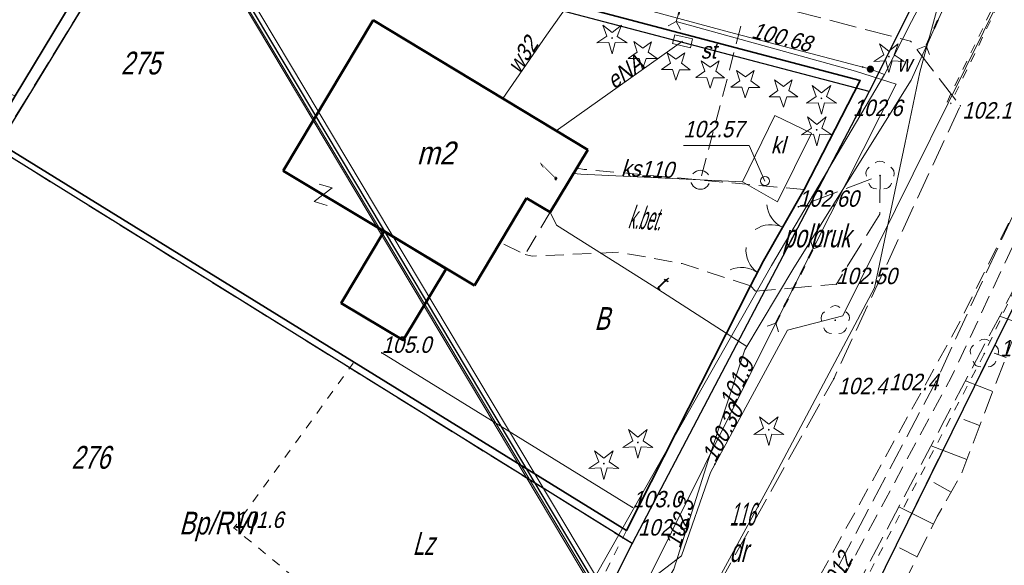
# Model space of a CAD drawing. Extents: x 6530721 to 6531385, y 5978377 to 5979143.
# Tile 20 of 146: x 6530822 to 6530876, y 5978776 to 5978806. Entities that reach past the tile are written whole.
import ezdxf
from ezdxf.enums import TextEntityAlignment as Align

# ---------------------------------------------------------------- set-up
doc = ezdxf.new("R2010")
doc.units = 0
for name, pattern in [('AB_rokocin 2014-08-13 AC2004$0$0.5_0.5', [1, 0.5, -0.5]), ('AB_rokocin 2014-08-13 AC2004$0$1.0_0.5', [1.5, 1, -0.5]), ('AB_rokocin 2014-08-13 AC2004$0$1.5_0.5', [2, 1.5, -0.5]), ('AB_rokocin 2014-08-13 AC2004$0$823-500', [1.75, 1.25, -0.5]), ('AB_rokocin 2014-08-13 AC2004$0$ib05_500', [1, 0.5, -0.5]), ('AB_rokocin 2014-08-13 AC2004$0$l217_500', [2, 1.5, -0.5]), ('AB_rokocin 2014-08-13 AC2004$0$l219_500', [0]), ('AB_rokocin 2014-08-13 AC2004$0$mz1.0_0.5', [1.5, 1, -0.5])]:
    doc.linetypes.add(name, pattern=pattern)
for name, color, linetype, lineweight in [('AB-wymiarowa', 7, 'Continuous', 30), ('AB_rokocin 2014-08-13 AC2004$0$!arkusz4', 7, 'Continuous', 18), ('AB_rokocin 2014-08-13 AC2004$0$203-Punkt załamania granicy działki nie stabilizowany', 7, 'Continuous', 18), ('AB_rokocin 2014-08-13 AC2004$0$209-Opis konturu klasyfikacyjnego', 7, 'Continuous', 18), ('AB_rokocin 2014-08-13 AC2004$0$210-Oznaczenie użytku', 7, 'Continuous', 18), ('AB_rokocin 2014-08-13 AC2004$0$211-Nr działki', 7, 'Continuous', 18), ('AB_rokocin 2014-08-13 AC2004$0$217-Granica konturu klasyfikcyjnego', 7, 'Continuous', 18), ('AB_rokocin 2014-08-13 AC2004$0$218-Granica użytku', 7, 'Continuous', 18), ('AB_rokocin 2014-08-13 AC2004$0$219-Linia granicy', 7, 'Continuous', 18), ('AB_rokocin 2014-08-13 AC2004$0$238-Punkt adresowy budynku', 7, 'Continuous', 18), ('AB_rokocin 2014-08-13 AC2004$0$312-Budynek', 7, 'Continuous', 18), ('AB_rokocin 2014-08-13 AC2004$0$312-Numer ewidencyjny budynku-Atr124', 7, 'Continuous', 18), ('AB_rokocin 2014-08-13 AC2004$0$346-Wiata obrys', 7, 'Continuous', 18), ('AB_rokocin 2014-08-13 AC2004$0$432-Jezdnia', 7, 'Continuous', 18), ('AB_rokocin 2014-08-13 AC2004$0$433-Chodnik', 7, 'Continuous', 18), ('AB_rokocin 2014-08-13 AC2004$0$621-Punkt rzędnej przewodu-SWPOD', 7, 'Continuous', 18), ('AB_rokocin 2014-08-13 AC2004$0$621-Punkt rzędnej przewodu-SWPOD-Atr2', 7, 'Continuous', 18), ('AB_rokocin 2014-08-13 AC2004$0$623-Punkt rzędnej przewodu-SGPOD', 7, 'Continuous', 18), ('AB_rokocin 2014-08-13 AC2004$0$623-Punkt rzędnej przewodu-SGPOD-Atr3', 7, 'Continuous', 18), ('AB_rokocin 2014-08-13 AC2004$0$625-Punkt rzędnej przewodu-SEPOD', 7, 'Continuous', 18), ('AB_rokocin 2014-08-13 AC2004$0$625-Punkt rzędnej przewodu-SEPOD-Atr2', 7, 'Continuous', 18), ('AB_rokocin 2014-08-13 AC2004$0$626-Punkt rzędnej przewodu-STPOD-Atr2', 7, 'Continuous', 18), ('AB_rokocin 2014-08-13 AC2004$0$685-Osadnik kanal. lokalnej szambo - obrys-SK', 7, 'Continuous', 18), ('AB_rokocin 2014-08-13 AC2004$0$685-Osadnik kanal. lokalnej szambo - obrys-SK-Atr17', 7, 'Continuous', 18), ('AB_rokocin 2014-08-13 AC2004$0$820-Skarpa nieumocniona', 7, 'Continuous', 18), ('AB_rokocin 2014-08-13 AC2004$0$823-Szczyt skarpy nieumocninej', 7, 'Continuous', 18), ('AB_rokocin 2014-08-13 AC2004$0$903-Żywopłot', 7, 'Continuous', 18), ('AB_rokocin 2014-08-13 AC2004$0$905-Brama w ogrodzeniu', 7, 'Continuous', 18), ('AB_rokocin 2014-08-13 AC2004$0$925-Drzewo iglaste niepomierzone', 7, 'Continuous', 18), ('AB_rokocin 2014-08-13 AC2004$0$991-Przehaczenie', 7, 'Continuous', 18), ('AB_rokocin 2014-08-13 AC2004$0$chodnik (powierzchnia)', 7, 'Continuous', 18), ('AB_rokocin 2014-08-13 AC2004$0$drzewo iglaste (punkt)', 7, 'Continuous', 18), ('AB_rokocin 2014-08-13 AC2004$0$drzewo liściaste (punkt)', 7, 'Continuous', 18), ('AB_rokocin 2014-08-13 AC2004$0$jezdnia (powierzchnia)', 7, 'Continuous', 18), ('AB_rokocin 2014-08-13 AC2004$0$ogrodzenie trwałe (linia)', 7, 'Continuous', 18), ('AB_rokocin 2014-08-13 AC2004$0$przepust (linia)', 7, 'Continuous', 18), ('AB_rokocin 2014-08-13 AC2004$0$przepust (linia) - symbol', 7, 'Continuous', 18), ('AB_rokocin 2014-08-13 AC2004$0$przepust (powierzchnia)', 7, 'Continuous', 18), ('AB_rokocin 2014-08-13 AC2004$0$przewód elektroenergetyczny (linia)-SEPOD', 7, 'Continuous', 18), ('AB_rokocin 2014-08-13 AC2004$0$przewód elektroenergetyczny (linia)-SEPOD-Atr1', 7, 'Continuous', 18), ('AB_rokocin 2014-08-13 AC2004$0$przewód elektroenergetyczny - projektowany (linia)-SE', 7, 'Continuous', 18), ('AB_rokocin 2014-08-13 AC2004$0$przewód elektroenergetyczny - projektowany (linia)-SE-Atr1', 7, 'Continuous', 18), ('AB_rokocin 2014-08-13 AC2004$0$przewód gazowy (linia)-SG', 7, 'Continuous', 18), ('AB_rokocin 2014-08-13 AC2004$0$przewód kanalizacyjny (linia)-SK', 7, 'Continuous', 18), ('AB_rokocin 2014-08-13 AC2004$0$przewód kanalizacyjny (linia)-SK-Atr1', 7, 'Continuous', 18), ('AB_rokocin 2014-08-13 AC2004$0$przewód kanalizacyjny - projektowany (linia)-SK', 7, 'Continuous', 18), ('AB_rokocin 2014-08-13 AC2004$0$przewód telekomunikacyjny (linia)-STPOD', 7, 'Continuous', 18), ('AB_rokocin 2014-08-13 AC2004$0$przewód telekomunikacyjny (linia)-STPOD-Atr1', 7, 'Continuous', 18), ('AB_rokocin 2014-08-13 AC2004$0$przewód wodociągowy (linia)-SW', 7, 'Continuous', 18), ('AB_rokocin 2014-08-13 AC2004$0$przewód wodociągowy (linia)-SW-Atr1', 7, 'Continuous', 18), ('AB_rokocin 2014-08-13 AC2004$0$punkt wysokościowy naturalny', 7, 'Continuous', 18), ('AB_rokocin 2014-08-13 AC2004$0$punkt wysokościowy naturalny-Atr2', 7, 'Continuous', 18), ('AB_rokocin 2014-08-13 AC2004$0$punkt wysokościowy sztuczny', 7, 'Continuous', 18), ('AB_rokocin 2014-08-13 AC2004$0$punkt wysokościowy sztuczny-Atr2', 7, 'Continuous', 18), ('AB_rokocin 2014-08-13 AC2004$0$szafa sterownicza (punkt)-SE', 7, 'Continuous', 18), ('AB_rokocin 2014-08-13 AC2004$0$szafa sterownicza (punkt)-SE-Atr17', 7, 'Continuous', 18), ('AB_rokocin 2014-08-13 AC2004$0$właz (punkt)-SK', 7, 'Continuous', 18), ('AB_rokocin 2014-08-13 AC2004$0$właz (punkt)-SK-Atr2', 7, 'Continuous', 18), ('AB_rokocin 2014-08-13 AC2004$0$zasuwa (punkt)-SW', 7, 'Continuous', 18), ('AB_rokocin 2014-08-13 AC2004$0$zasuwa (punkt)-SW-Atr17', 7, 'Continuous', 18)]:
    doc.layers.add(name, color=color, linetype=linetype, lineweight=lineweight)
doc.styles.add('AB_rokocin 2014-08-13 AC2004$0$Standard', font='txt')
doc.linetypes.add('AB_rokocin 2014-08-13 AC2004$0$902-500', pattern='A,3.75,0,[1,ksztalty.shx,S=0.5,R=0,X=0,Y=0],3.75', length=7.5)
doc.linetypes.add('AB_rokocin 2014-08-13 AC2004$0$903-500', pattern='A,0,-0.001,0,[6,ksztalty.shx,S=0.667,R=0,X=0,Y=0],-3', length=3.001)

# ---------------------------------------------------------------- blocks, each defined once
blk = doc.blocks.new('AB_rokocin 2014-08-13 AC2004$0$PW01')
at = {"linetype": 'Continuous', "lineweight": 13}
h = blk.add_hatch(color=0, dxfattribs=at)
edge = h.paths.add_edge_path()
edge.add_arc((0, 0), 0.045, 0, 360)
blk = doc.blocks.new('AB_rokocin 2014-08-13 AC2004$0$991')
at = {"color": 0, "linetype": 'Continuous', "lineweight": 0}
for p, q in [((-0.375, 0.5), (0.375, 0.5)), ((-0.375, -0.5), (0.375, 0.5)), ((-0.375, -0.5), (0.375, -0.5))]:
    blk.add_line(p, q, dxfattribs=at)
blk = doc.blocks.new('AB_rokocin 2014-08-13 AC2004$0$OP011')
at = {"linetype": 'Continuous', "lineweight": 13}
h = blk.add_hatch(color=0, dxfattribs=at)
edge = h.paths.add_edge_path()
edge.add_arc((0, 0), 0.05, 0, 360)
at = {"color": 0, "linetype": 'Continuous', "lineweight": 13}
for p, q in [((-0.283, 0.093), (-0.512, 0.706)), ((-0.512, 0.706), (0, 0.299)), ((0, 0.299), (0.512, 0.706)), ((0.512, 0.706), (0.283, 0.093)), ((-0.828, -0.268), (-0.283, 0.093)), ((0.283, 0.093), (0.828, -0.268)), ((-0.175, -0.24), (-0.828, -0.268)), ((0, -0.87), (-0.175, -0.24)), ((0.175, -0.24), (0, -0.87)), ((0.828, -0.268), (0.175, -0.24))]:
    blk.add_line(p, q, dxfattribs=at)
blk = doc.blocks.new('AB_rokocin 2014-08-13 AC2004$0$925')
at = {"color": 0, "linetype": 'Continuous', "lineweight": 0}
for p, q in [((-0.487, 0.671), (-0.301, 0.098)), ((0.001, 0.317), (-0.487, 0.671)), ((0.488, 0.67), (0.001, 0.317)), ((0.302, 0.097), (0.488, 0.67)), ((-0.301, 0.098), (-0.789, -0.256)), ((0.789, -0.257), (0.302, 0.097)), ((-0.789, -0.256), (-0.186, -0.256)), ((-0.186, -0.256), (0, -0.83)), ((0, -0.83), (0.187, -0.257)), ((0.187, -0.257), (0.789, -0.257))]:
    blk.add_line(p, q, dxfattribs=at)
blk = doc.blocks.new('AB_rokocin 2014-08-13 AC2004$0$US19')
at = {"color": 0, "linetype": 'Continuous', "lineweight": 13}
for p, q in [((-0.5, -0.25), (-0.5, 0.25)), ((-0.5, 0.25), (0.5, 0.25)), ((0.5, -0.25), (0.5, 0.25)), ((-0.5, -0.25), (0.5, -0.25))]:
    blk.add_line(p, q, dxfattribs=at)
blk = doc.blocks.new('AB_rokocin 2014-08-13 AC2004$0$621')
at = {"linetype": 'Continuous', "lineweight": 0}
h = blk.add_hatch(color=0, dxfattribs=at)
edge = h.paths.add_edge_path()
edge.add_arc((0, 0), 0.05, 0, 360)
blk = doc.blocks.new('AB_rokocin 2014-08-13 AC2004$0$905')
at = {"color": 0, "linetype": 'Continuous', "lineweight": 0}
for centre, start, end in [((-1.5, 0), 0, 60), ((1.5, 0), 120, 180)]:
    blk.add_arc(centre, 1.5, start, end, dxfattribs=at)
blk = doc.blocks.new('AB_rokocin 2014-08-13 AC2004$0$US22')
at = {"color": 0, "linetype": 'Continuous', "lineweight": 13}
blk.add_circle((0, 0), 0.25, dxfattribs=at)
blk = doc.blocks.new('AB_rokocin 2014-08-13 AC2004$0$PW02')
at = {"linetype": 'Continuous', "lineweight": 13}
h = blk.add_hatch(color=0, dxfattribs=at)
edge = h.paths.add_edge_path()
edge.add_arc((0, 0), 0.045, 0, 360)
blk = doc.blocks.new('AB_rokocin 2014-08-13 AC2004$0$OP021')
at = {"linetype": 'Continuous', "lineweight": 13}
h = blk.add_hatch(color=0, dxfattribs=at)
edge = h.paths.add_edge_path()
edge.add_arc((0, 0), 0.05, 0, 360)
at = {"color": 0, "linetype": 'Continuous', "lineweight": 13}
for centre, start, end in [((0, 0.4), 49.272, 130.728), ((-0.38, 0.124), 121.308, 202.548), ((0.38, 0.124), 337.452, 58.692), ((-0.235, -0.324), 193.221, 274.871), ((0.235, -0.324), 265.129, 346.779)]:
    blk.add_arc(centre, 0.4, start, end, dxfattribs=at)
blk = doc.blocks.new('AB_rokocin 2014-08-13 AC2004$0$US25')
at = {"linetype": 'Continuous', "lineweight": 0}
h = blk.add_hatch(color=0, dxfattribs=at)
edge = h.paths.add_edge_path()
edge.add_arc((0, 0), 0.2, 0, 360)
blk = doc.blocks.new('AB_rokocin 2014-08-13 AC2004$0$IB05')
at = {"color": 0, "linetype": 'Continuous', "lineweight": 13}
for q in [(0.354, 0.354), (0.354, -0.354)]:
    blk.add_line((0, 0), q, dxfattribs=at)
blk = doc.blocks.new('AB_rokocin 2014-08-13 AC2004$0$203')
at = {"linetype": 'Continuous', "lineweight": 0}
h = blk.add_hatch(color=0, dxfattribs=at)
edge = h.paths.add_edge_path()
edge.add_arc((0, 0), 0.045, 0, 360)
blk = doc.blocks.new('AB_rokocin 2014-08-13 AC2004')
at = {"layer": 'AB_rokocin 2014-08-13 AC2004$0$!arkusz4', "color": 7, "linetype": 'Continuous', "lineweight": 0}
blk.add_lwpolyline([(6531015.946, 5978502.881), (6530759.65, 5978931.7), (6530925.765, 5979030.983), (6531182.061, 5978602.165)], close=True, dxfattribs=at)
blk.add_lwpolyline([(6530759.65, 5978931.7), (6530925.765, 5979030.983), (6531182.061, 5978602.165), (6531016.032, 5978503.224), (6530759.65, 5978931.7)], dxfattribs=at)
blk.add_lwpolyline([(6530759.65, 5978931.7), (6530925.765, 5979030.983), (6531182.061, 5978602.165), (6531016.032, 5978503.224), (6530759.65, 5978931.7)], dxfattribs=at)
at = {"layer": 'AB_rokocin 2014-08-13 AC2004$0$!arkusz4', "color": 7, "linetype": 'Continuous', "lineweight": 30}
blk.add_lwpolyline([(6531016.032, 5978503.224), (6530759.993, 5978931.613), (6530925.679, 5979030.64), (6531181.745, 5978602.254)], close=True, dxfattribs=at)
at = {"layer": 'AB_rokocin 2014-08-13 AC2004$0$!arkusz4', "color": 7, "linetype": 'Continuous', "lineweight": 18}
blk.add_lwpolyline([(6531016.118, 5978503.567), (6530760.336, 5978931.527), (6530925.593, 5979030.297), (6531181.375, 5978602.338)], close=True, dxfattribs=at)
at = {"layer": 'AB_rokocin 2014-08-13 AC2004$0$217-Granica konturu klasyfikcyjnego', "color": 3, "linetype": 'AB_rokocin 2014-08-13 AC2004$0$l217_500', "lineweight": 18, "flags": 128}
for points in [[(6530858.31, 5978753.94), (6530894.37, 5978827.13)], [(6530858.31, 5978753.94), (6530894.37, 5978827.13)], [(6530820.48, 5978799.28), (6530828.76, 5978812.81)], [(6530820.48, 5978799.28), (6530828.76, 5978812.81)], [(6530828.76, 5978812.81), (6530868.43, 5978802.39)], [(6530828.76, 5978812.81), (6530868.43, 5978802.39)], [(6530868.43, 5978802.39), (6530872.9, 5978811.3)], [(6530868.43, 5978802.39), (6530872.9, 5978811.3)], [(6530855.41, 5978777.57), (6530868.43, 5978802.39)], [(6530855.41, 5978777.57), (6530868.43, 5978802.39)], [(6530820.48, 5978799.28), (6530855.41, 5978777.57)], [(6530820.48, 5978799.28), (6530855.41, 5978777.57)], [(6530849.28, 5978765.34), (6530855.41, 5978777.57)], [(6530849.28, 5978765.34), (6530855.41, 5978777.57)]]:
    blk.add_lwpolyline(points, dxfattribs=at)
at = {"layer": 'AB_rokocin 2014-08-13 AC2004$0$218-Granica użytku', "color": 7, "linetype": 'AB_rokocin 2014-08-13 AC2004$0$0.5_0.5', "lineweight": 18, "flags": 128}
for points in [[(6531001.17, 5978721.69), (6531000.63, 5978732.43), (6530996.15, 5978739.32), (6530984.93, 5978759.47), (6530975.19, 5978775.23), (6530966.02, 5978789.33), (6530947.12, 5978815.35), (6530930.04, 5978841.98), (6530914.21, 5978864.57), (6530909.23, 5978867.86), (6530906.17, 5978863.28), (6530898.76, 5978839.04), (6530885.52, 5978810.89), (6530874.76, 5978788), (6530855.37, 5978751.06), (6530836.1, 5978722.27), (6530827.283, 5978708.346)], [(6530855.1, 5978778.29), (6530843.78, 5978755.91), (6530840.82, 5978759.94), (6530846.24, 5978768.04), (6530833.54, 5978778.43), (6530840.09, 5978787.47)]]:
    blk.add_lwpolyline(points, dxfattribs=at)
at = {"layer": 'AB_rokocin 2014-08-13 AC2004$0$219-Linia granicy', "color": 92, "linetype": 'AB_rokocin 2014-08-13 AC2004$0$l219_500', "lineweight": 30, "flags": 128}
for points in [[(6530894.37, 5978827.13), (6530858.31, 5978753.94)], [(6530894.37, 5978827.13), (6530858.31, 5978753.94)], [(6530828.76, 5978812.81), (6530820.48, 5978799.28)], [(6530828.76, 5978812.81), (6530820.48, 5978799.28)], [(6530868.43, 5978802.39), (6530828.76, 5978812.81)], [(6530868.43, 5978802.39), (6530828.76, 5978812.81)], [(6530872.9, 5978811.3), (6530868.43, 5978802.39)], [(6530872.9, 5978811.3), (6530868.43, 5978802.39)], [(6530868.43, 5978802.39), (6530855.41, 5978777.57)], [(6530868.43, 5978802.39), (6530855.41, 5978777.57)], [(6530855.41, 5978777.57), (6530820.48, 5978799.28)], [(6530855.41, 5978777.57), (6530820.48, 5978799.28)], [(6530855.41, 5978777.57), (6530849.28, 5978765.34)], [(6530855.41, 5978777.57), (6530849.28, 5978765.34)]]:
    blk.add_lwpolyline(points, dxfattribs=at)
at = {"layer": 'AB_rokocin 2014-08-13 AC2004$0$312-Budynek', "color": 250, "linetype": 'Continuous', "lineweight": 50, "flags": 128}
for points in [[(6530836.24, 5978798.03), (6530841.19, 5978806.3)], [(6530841.19, 5978806.3), (6530852.98, 5978799.18)], [(6530852.98, 5978799.18), (6530850.91, 5978795.76)], [(6530846.75, 5978791.74), (6530836.24, 5978798.03)], [(6530849.61, 5978796.53), (6530846.75, 5978791.74)], [(6530850.91, 5978795.76), (6530849.61, 5978796.53)]]:
    blk.add_lwpolyline(points, dxfattribs=at)
blk.add_lwpolyline([(6530841.79, 5978794.71), (6530845.2, 5978792.66), (6530842.84, 5978788.73), (6530839.43, 5978790.77)], close=True, dxfattribs=at)
at = {"layer": 'AB_rokocin 2014-08-13 AC2004$0$346-Wiata obrys', "color": 7, "linetype": 'AB_rokocin 2014-08-13 AC2004$0$1.0_0.5', "lineweight": 18, "flags": 128}
blk.add_lwpolyline([(6530814.64, 5978807.51), (6530816.85, 5978807.2), (6530818.56, 5978811.71), (6530825.72, 5978809.1), (6530821.52, 5978802.14), (6530813.74, 5978805.17)], close=True, dxfattribs=at)
at = {"layer": 'AB_rokocin 2014-08-13 AC2004$0$685-Osadnik kanal. lokalnej szambo - obrys-SK', "color": 7, "linetype": 'Continuous', "lineweight": 18, "flags": 128}
blk.add_lwpolyline([(6530863.25, 5978801.07), (6530865.27, 5978800.1), (6530863.39, 5978796.33), (6530861.47, 5978797.42)], close=True, dxfattribs=at)
at = {"layer": 'AB_rokocin 2014-08-13 AC2004$0$820-Skarpa nieumocniona', "color": 252, "linetype": 'Continuous', "lineweight": 18}
for p, q in [((6530876.66, 5978789.66), (6530875.61, 5978790.06)), ((6530875.95, 5978787.78), (6530875.3, 5978788.03)), ((6530875.22, 5978785.92), (6530873.72, 5978786.51)), ((6530874.5, 5978784.05), (6530873.64, 5978784.39)), ((6530873.8, 5978782.18), (6530871.83, 5978782.94)), ((6530872.93, 5978780.39), (6530871.99, 5978780.92)), ((6530871.97, 5978778.64), (6530870.07, 5978779.59)), ((6530871.07, 5978776.85), (6530870.1, 5978777.33))]:
    blk.add_line(p, q, dxfattribs=at)
at = {"layer": 'AB_rokocin 2014-08-13 AC2004$0$823-Szczyt skarpy nieumocninej', "color": 252, "linetype": 'AB_rokocin 2014-08-13 AC2004$0$823-500', "lineweight": 18, "flags": 128}
blk.add_lwpolyline([(6530829.461, 5978706.005), (6530830.36, 5978707.28), (6530832.15, 5978709.66), (6530835.87, 5978715.15), (6530838.14, 5978718.37), (6530843.27, 5978725.89), (6530846.12, 5978731.33), (6530849.97, 5978738.22), (6530853.51, 5978744.44), (6530857.28, 5978751.45), (6530858.24, 5978752.72), (6530863.87, 5978763.28), (6530869.12, 5978772.94), (6530872.17, 5978779.05), (6530873.47, 5978781.33), (6530875.19, 5978785.84), (6530876.58, 5978789.43), (6530878.4, 5978794.17), (6530880.41, 5978799.46)], dxfattribs=at)
at = {"layer": 'AB_rokocin 2014-08-13 AC2004$0$903-Żywopłot', "color": 7, "linetype": 'AB_rokocin 2014-08-13 AC2004$0$903-500', "lineweight": 18, "flags": 128}
blk.add_lwpolyline([(6530855.43, 5978779.56), (6530841.66, 5978788.04)], dxfattribs=at)
at = {"layer": 'AB_rokocin 2014-08-13 AC2004$0$chodnik (powierzchnia)', "color": 252, "linetype": 'AB_rokocin 2014-08-13 AC2004$0$mz1.0_0.5', "lineweight": 18, "flags": 128}
for points in [[(6530864.87, 5978797), (6530852.77, 5978798.11), (6530852.39, 5978798.17)], [(6530850.91, 5978795.76), (6530849.53, 5978793.43), (6530848.16, 5978794.11)], [(6530849.53, 5978793.43), (6530849.92, 5978793.35)], [(6530861.91, 5978791.71), (6530858.17, 5978792.94), (6530854.69, 5978793.56), (6530849.92, 5978793.35)]]:
    blk.add_lwpolyline(points, dxfattribs=at)
at = {"layer": 'AB_rokocin 2014-08-13 AC2004$0$jezdnia (powierzchnia)', "color": 252, "linetype": 'AB_rokocin 2014-08-13 AC2004$0$1.5_0.5', "lineweight": 18, "flags": 128}
for points in [[(6530825.619, 5978710.135), (6530834.4, 5978723.5), (6530846.02, 5978741.67), (6530861.62, 5978766.64), (6530872.11, 5978786.48), (6530896.78, 5978839.74), (6530899.3, 5978847.98), (6530901.26, 5978858.05)], [(6530758.884, 5978781.874), (6530771.98, 5978803.26), (6530780.99, 5978817.61), (6530784.32, 5978821.39), (6530790.55, 5978824.45), (6530795.68, 5978824.39), (6530820.42, 5978818.02), (6530846.9, 5978811.31), (6530870.7, 5978805.15)], [(6530821.773, 5978714.269), (6530831.53, 5978728.89), (6530842.36, 5978746.02), (6530856.92, 5978769.52), (6530866.49, 5978786.62), (6530873.44, 5978801.6), (6530870.7, 5978805.15)], [(6530861.91, 5978791.71), (6530862.18, 5978791.42), (6530866.63, 5978791.81), (6530869.02, 5978795.66), (6530869.03, 5978797.77), (6530864.54, 5978796.06)], [(6530827.735, 5978707.86), (6530832.15, 5978714.13), (6530837.23, 5978721.74), (6530840.82, 5978727.02), (6530841.33, 5978727.81), (6530843.46, 5978731.88), (6530846.53, 5978737.27), (6530851.41, 5978746.69), (6530854.29, 5978752.17), (6530855.29, 5978754.05), (6530857.28, 5978757.26), (6530860.29, 5978762.32), (6530865.84, 5978771.61), (6530869.31, 5978778.15), (6530872.57, 5978784.35), (6530875.84, 5978790.5), (6530878.63, 5978795.87)]]:
    blk.add_lwpolyline(points, dxfattribs=at)
at = {"layer": 'AB_rokocin 2014-08-13 AC2004$0$ogrodzenie trwałe (linia)', "color": 252, "linetype": 'AB_rokocin 2014-08-13 AC2004$0$902-500', "lineweight": 35, "flags": 128}
blk.add_lwpolyline([(6530820.16, 5978799.84), (6530821.52, 5978802.14), (6530825.72, 5978809.1), (6530827.74, 5978812.16), (6530828.51, 5978813.38), (6530867.94, 5978802.98), (6530864.87, 5978797), (6530862.62, 5978793.09), (6530861.91, 5978791.71), (6530855.1, 5978778.29)], close=True, dxfattribs=at)
at = {"layer": 'AB_rokocin 2014-08-13 AC2004$0$przepust (linia)', "color": 7, "linetype": 'AB_rokocin 2014-08-13 AC2004$0$ib05_500', "lineweight": 35, "flags": 128}
for points in [[(6530860.11, 5978813.8), (6530857.84, 5978806.22)], [(6530873.85, 5978809.94), (6530871.57, 5978804.89)], [(6530863.3, 5978789.67), (6530865.36, 5978793.75)]]:
    blk.add_lwpolyline(points, dxfattribs=at)
at = {"layer": 'AB_rokocin 2014-08-13 AC2004$0$przepust (powierzchnia)', "color": 7, "linetype": 'AB_rokocin 2014-08-13 AC2004$0$0.5_0.5', "lineweight": 18, "flags": 128}
blk.add_lwpolyline([(6530872.71, 5978801.8), (6530877.46, 5978811.63), (6530877.65, 5978811.57), (6530872.9, 5978801.7)], dxfattribs=at)
at = {"layer": 'AB_rokocin 2014-08-13 AC2004$0$przewód elektroenergetyczny (linia)-SEPOD', "color": 1, "linetype": 'Continuous', "lineweight": 18, "flags": 128}
for points in [[(6530822.1, 5978824.49), (6530830.5, 5978821.75), (6530841.02, 5978818.9), (6530842.95, 5978818.27), (6530843.1, 5978818.95), (6530849.85, 5978816.91), (6530860.13, 5978813.79), (6530857.84, 5978806.22), (6530867.69, 5978803.51), (6530869.91, 5978802.78), (6530864.48, 5978792.03), (6530859.41, 5978781.88), (6530855.75, 5978774.52), (6530853.77, 5978770.75), (6530850.23, 5978764.97), (6530846.87, 5978758.78), (6530846.55, 5978758.11), (6530846.09, 5978758.43), (6530842.87, 5978753.25), (6530839.14, 5978747.13), (6530833.08, 5978737.43)], [(6530851.24, 5978800.23), (6530858.18, 5978805.14)]]:
    blk.add_lwpolyline(points, dxfattribs=at)
at = {"layer": 'AB_rokocin 2014-08-13 AC2004$0$przewód elektroenergetyczny - projektowany (linia)-SE', "color": 1, "linetype": 'AB_rokocin 2014-08-13 AC2004$0$1.0_0.5', "lineweight": 18, "flags": 128}
blk.add_lwpolyline([(6530826.972, 5978708.68), (6530827.24, 5978709.09), (6530834.58, 5978722.01), (6530844.3, 5978737.61), (6530851.06, 5978748.63), (6530857.75, 5978759.14), (6530864.58, 5978771.22), (6530872.94, 5978786.68), (6530885.26, 5978812.96), (6530898.25, 5978841.23), (6530902.68, 5978856.6), (6530904.26, 5978865.5), (6530895.64, 5978867.12), (6530896.81, 5978878.73), (6530897.37, 5978886.45), (6530914.59, 5978888.09), (6530916.6, 5978883.13), (6530918.66, 5978878.97), (6530922.67, 5978870.07), (6530922.8, 5978868.04), (6530926.81, 5978860.82), (6530928.6, 5978857.83), (6530930.08, 5978855.53), (6530931.41, 5978853.22), (6530934.81, 5978847.74), (6530938.18, 5978842.74), (6530940.61, 5978838.92), (6530943.7, 5978834.57), (6530946.08, 5978831.07), (6530948, 5978828.22), (6530952.41, 5978821.5), (6530956.94, 5978815.04), (6530960.54, 5978809.91), (6530964.29, 5978804.42), (6530967.77, 5978799.56), (6530971.05, 5978794.9), (6530973.84, 5978790.63), (6530976.58, 5978786.57), (6530980.58, 5978780.71), (6530982.7, 5978777.62), (6530985.22, 5978773.81), (6530988.34, 5978769.04), (6530989.92, 5978766.7), (6530990.46, 5978765.93), (6530990.37, 5978765.15), (6530991.83, 5978763.13), (6530996.06, 5978757.13), (6530999.57, 5978752.09), (6531000.82, 5978750.32), (6531001.94, 5978748.65), (6531002.55, 5978747.77), (6531005.3, 5978743.83), (6531008.21, 5978739.6), (6531012.63, 5978733.34), (6531017.03, 5978727.14), (6531023.63, 5978717.51), (6531029.4, 5978709.03), (6531033.24, 5978703.44), (6531036.36, 5978699.89), (6531039.9, 5978695.78), (6531042.87, 5978692.37), (6531049.22, 5978685.3), (6531061.9, 5978670.96), (6531061.63, 5978668.76), (6531063.68, 5978666.4), (6531066.09, 5978666.33), (6531071.01, 5978660.91), (6531074.47, 5978660.91), (6531079.98, 5978654.09), (6531082.92, 5978659.36), (6531086.03, 5978664.59), (6531092.01, 5978675.8), (6531094.55, 5978679.72)], dxfattribs=at)
at = {"layer": 'AB_rokocin 2014-08-13 AC2004$0$przewód gazowy (linia)-SG', "color": 40, "linetype": 'Continuous', "lineweight": 18, "flags": 128}
blk.add_lwpolyline([(6530819.23, 5978717.003), (6530819.88, 5978717.97), (6530821.59, 5978718.55), (6530824.85, 5978723.88), (6530824.59, 5978725.14), (6530829.82, 5978733.49), (6530832.88, 5978733.66), (6530842.03, 5978748.15), (6530848.96, 5978760.14), (6530847.8, 5978762.58), (6530854.45, 5978774.08), (6530858.12, 5978776.89), (6530859.71, 5978781.47), (6530863.94, 5978789.28), (6530866.99, 5978790.07), (6530876.63, 5978809.56)], dxfattribs=at)
at = {"layer": 'AB_rokocin 2014-08-13 AC2004$0$przewód kanalizacyjny (linia)-SK', "color": 34, "linetype": 'Continuous', "lineweight": 18, "flags": 128}
blk.add_lwpolyline([(6530861.47, 5978797.42), (6530852.59, 5978797.85), (6530852.19, 5978797.88)], dxfattribs=at)
at = {"layer": 'AB_rokocin 2014-08-13 AC2004$0$przewód kanalizacyjny - projektowany (linia)-SK', "color": 32, "linetype": 'AB_rokocin 2014-08-13 AC2004$0$1.0_0.5', "lineweight": 18, "flags": 128}
for points in [[(6530896.5, 5978861.93), (6530903.98, 5978859.93), (6530901.81, 5978841.02), (6530891.77, 5978826.79), (6530873.33, 5978789.58), (6530843.52, 5978735.52), (6530825.994, 5978709.731)], [(6530859.23, 5978797.75), (6530861.49, 5978806.36)]]:
    blk.add_lwpolyline(points, dxfattribs=at)
blk.add_lwpolyline([(6530859.47, 5978797.12), (6530859.38, 5978797.06), (6530859.27, 5978797.03), (6530859.16, 5978797.02), (6530859.06, 5978797.03), (6530858.95, 5978797.06), (6530858.86, 5978797.12), (6530858.77, 5978797.19), (6530858.71, 5978797.28), (6530858.66, 5978797.37), (6530858.64, 5978797.48), (6530858.64, 5978797.59), (6530858.66, 5978797.7), (6530858.71, 5978797.8), (6530858.77, 5978797.89), (6530858.85, 5978797.96), (6530858.94, 5978798.02), (6530859.05, 5978798.05), (6530859.16, 5978798.06), (6530859.26, 5978798.05), (6530859.37, 5978798.02), (6530859.46, 5978797.96), (6530859.55, 5978797.89), (6530859.61, 5978797.8), (6530859.66, 5978797.71), (6530859.68, 5978797.6), (6530859.68, 5978797.49), (6530859.66, 5978797.38), (6530859.61, 5978797.28), (6530859.55, 5978797.19)], close=True, dxfattribs=at)
at = {"layer": 'AB_rokocin 2014-08-13 AC2004$0$przewód telekomunikacyjny (linia)-STPOD', "color": 30, "linetype": 'Continuous', "lineweight": 18, "flags": 128}
for points in [[(6530877.79, 5978818.59), (6530872.88, 5978807.8), (6530870.74, 5978803), (6530864.3, 5978792.7), (6530861.6, 5978788.21), (6530859.58, 5978782.13), (6530857.7, 5978776.17), (6530852.29, 5978767.05), (6530845.38, 5978755.43), (6530837.96, 5978743.46), (6530832.24, 5978734.01), (6530825.38, 5978724.17), (6530822.12, 5978719.08), (6530818.706, 5978717.566)], [(6530817.541, 5978718.819), (6530819.37, 5978721.41), (6530824.86, 5978729.67), (6530826.05, 5978731.48), (6530831.06, 5978734.91), (6530837.82, 5978736.27), (6530845.04, 5978748.39), (6530850.36, 5978757.12), (6530852.68, 5978762.02), (6530856.68, 5978769.25), (6530862.98, 5978780.79), (6530868.72, 5978791.61), (6530870.4, 5978799.49), (6530871.21, 5978803.45), (6530872.89, 5978809.55), (6530873.4, 5978814.75), (6530876.74, 5978821.57)], [(6530850.91, 5978795.76), (6530851.25, 5978795.05), (6530856.52, 5978791.73), (6530861.71, 5978788.39)]]:
    blk.add_lwpolyline(points, dxfattribs=at)
at = {"layer": 'AB_rokocin 2014-08-13 AC2004$0$przewód wodociągowy (linia)-SW', "color": 5, "linetype": 'Continuous', "lineweight": 18, "flags": 128}
for points in [[(6530868.5, 5978803.61), (6530869.27, 5978803.32), (6530870.75, 5978806.22), (6530874.57, 5978813.47), (6530881.44, 5978828.51), (6530887.74, 5978841.39), (6530890.62, 5978851.55)], [(6530759.517, 5978781.194), (6530761.21, 5978784.57), (6530766.24, 5978793.09), (6530770.87, 5978801.46), (6530775.73, 5978808.86), (6530778.55, 5978813.25), (6530782.85, 5978819.76), (6530793.31, 5978824.05), (6530801.73, 5978821.84), (6530810.01, 5978819.45), (6530823.87, 5978815.61), (6530837.12, 5978811.98), (6530847.75, 5978809.14), (6530852.33, 5978807.92), (6530860.77, 5978805.64), (6530868.5, 5978803.61)], [(6530848.31, 5978802), (6530850.7, 5978805.48), (6530852.41, 5978807.9)], [(6530819.009, 5978717.24), (6530820.76, 5978719.98), (6530826.26, 5978728.7), (6530831.13, 5978737.69), (6530835.12, 5978744.07), (6530843.09, 5978757.88), (6530846.97, 5978764.7), (6530852.6, 5978774.38), (6530863.07, 5978792.84), (6530869.27, 5978803.32)]]:
    blk.add_lwpolyline(points, dxfattribs=at)
at = {"layer": 'AB_rokocin 2014-08-13 AC2004$0$właz (punkt)-SK-Atr2', "color": 34, "linetype": 'ByBlock', "flags": 128}
blk.add_lwpolyline([(6530862.71, 5978797.47), (6530861.85, 5978799.42), (6530858.231, 5978799.42)], dxfattribs=at)
at = {"layer": 'AB_rokocin 2014-08-13 AC2004$0$203-Punkt załamania granicy działki nie stabilizowany', "color": 7, "linetype": 'Continuous', "lineweight": 18, "rotation": 171.887}
for p in [(6530868.43, 5978802.39), (6530855.41, 5978777.57)]:
    blk.add_blockref('AB_rokocin 2014-08-13 AC2004$0$203', p, dxfattribs=at)
at = {"layer": 'AB_rokocin 2014-08-13 AC2004$0$621-Punkt rzędnej przewodu-SWPOD', "color": 5, "linetype": 'Continuous', "lineweight": 18}
blk.add_blockref('AB_rokocin 2014-08-13 AC2004$0$621', (6530868.08, 5978803.73), dxfattribs=at)
at = {"layer": 'AB_rokocin 2014-08-13 AC2004$0$623-Punkt rzędnej przewodu-SGPOD', "color": 52, "linetype": 'Continuous', "lineweight": 18, "rotation": 61.56}
blk.add_blockref('AB_rokocin 2014-08-13 AC2004$0$621', (6530859.96, 5978781.93), dxfattribs=at)
at = {"layer": 'AB_rokocin 2014-08-13 AC2004$0$625-Punkt rzędnej przewodu-SEPOD', "color": 1, "linetype": 'Continuous', "lineweight": 18, "rotation": 0.013}
blk.add_blockref('AB_rokocin 2014-08-13 AC2004$0$621', (6530860.11, 5978783.28), dxfattribs=at)
at = {"layer": 'AB_rokocin 2014-08-13 AC2004$0$905-Brama w ogrodzeniu', "color": 252, "linetype": 'Continuous', "lineweight": 35}
for p, rotation in [((6530863.67, 5978794.93), 64.67800000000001), ((6530862.29, 5978792.45), 54.27399999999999)]:
    blk.add_blockref('AB_rokocin 2014-08-13 AC2004$0$905', p, dxfattribs=dict(at, rotation=rotation))
at = {"layer": 'AB_rokocin 2014-08-13 AC2004$0$925-Drzewo iglaste niepomierzone', "color": 7, "linetype": 'Continuous', "lineweight": 18}
for p, rotation in [((6530855.99, 5978804.45), 359.9449999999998), ((6530857.82, 5978803.84), 359.964), ((6530859.7, 5978803.4), 359.9449999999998), ((6530861.63, 5978802.87), 359.9449999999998), ((6530863.72, 5978802.35), 359.964)]:
    blk.add_blockref('AB_rokocin 2014-08-13 AC2004$0$925', p, dxfattribs=dict(at, rotation=rotation))
at = {"layer": 'AB_rokocin 2014-08-13 AC2004$0$991-Przehaczenie', "color": 7, "linetype": 'Continuous', "lineweight": 18, "rotation": 343.3969999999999}
blk.add_blockref('AB_rokocin 2014-08-13 AC2004$0$991', (6530838.44, 5978796.72), dxfattribs=at)
at = {"layer": 'AB_rokocin 2014-08-13 AC2004$0$drzewo iglaste (punkt)', "color": 94, "linetype": 'Continuous', "lineweight": 13}
for p, rotation in [((6530854.31, 5978805.32), 359.9449999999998), ((6530869.52, 5978804.3), 359.964), ((6530865.81, 5978802.01), 359.964), ((6530865.55, 5978800.28), 359.9449999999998), ((6530862.92, 5978783.82), 359.9449999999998), ((6530855.73, 5978783.12), 359.9449999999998), ((6530853.86, 5978781.96), 359.964)]:
    blk.add_blockref('AB_rokocin 2014-08-13 AC2004$0$OP011', p, dxfattribs=dict(at, rotation=rotation))
at = {"layer": 'AB_rokocin 2014-08-13 AC2004$0$drzewo liściaste (punkt)', "color": 94, "linetype": 'Continuous', "lineweight": 13, "rotation": 0.297}
for p in [(6530869.03, 5978797.77), (6530866.57, 5978789.83), (6530874.76, 5978788)]:
    blk.add_blockref('AB_rokocin 2014-08-13 AC2004$0$OP021', p, dxfattribs=at)
at = {"layer": 'AB_rokocin 2014-08-13 AC2004$0$przepust (linia) - symbol', "color": 7, "linetype": 'Continuous', "lineweight": 35}
for p, rotation in [((6530857.84, 5978806.22), 253.328), ((6530871.57, 5978804.89), 245.702), ((6530865.36, 5978793.75), 63.21099999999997), ((6530863.3, 5978789.67), 243.211)]:
    blk.add_blockref('AB_rokocin 2014-08-13 AC2004$0$IB05', p, dxfattribs=dict(at, rotation=rotation))
at = {"layer": 'AB_rokocin 2014-08-13 AC2004$0$punkt wysokościowy naturalny', "color": 7, "linetype": 'Continuous', "lineweight": 13}
for p in [(6530867.94, 5978802.98), (6530873.44, 5978801.6), (6530841.66, 5978788.04), (6530874.76, 5978788), (6530866.49, 5978786.62), (6530872.11, 5978786.48), (6530855.43, 5978779.56), (6530833.54, 5978778.43), (6530855.1, 5978778.29)]:
    blk.add_blockref('AB_rokocin 2014-08-13 AC2004$0$PW01', p, dxfattribs=at)
at = {"layer": 'AB_rokocin 2014-08-13 AC2004$0$punkt wysokościowy sztuczny', "color": 7, "linetype": 'Continuous', "lineweight": 13}
for p, rotation in [((6530864.54, 5978796.06), 359.937), ((6530866.63, 5978791.81), 359.955)]:
    blk.add_blockref('AB_rokocin 2014-08-13 AC2004$0$PW02', p, dxfattribs=dict(at, rotation=rotation))
at = {"layer": 'AB_rokocin 2014-08-13 AC2004$0$szafa sterownicza (punkt)-SE', "color": 7, "linetype": 'Continuous', "lineweight": 18, "rotation": 346.8030000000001}
blk.add_blockref('AB_rokocin 2014-08-13 AC2004$0$US19', (6530858.18, 5978805.14), dxfattribs=at)
at = {"layer": 'AB_rokocin 2014-08-13 AC2004$0$właz (punkt)-SK', "color": 7, "linetype": 'Continuous', "lineweight": 18}
blk.add_blockref('AB_rokocin 2014-08-13 AC2004$0$US22', (6530862.71, 5978797.47), dxfattribs=at)
at = {"layer": 'AB_rokocin 2014-08-13 AC2004$0$zasuwa (punkt)-SW', "color": 7, "linetype": 'Continuous', "lineweight": 13, "rotation": 343.901}
blk.add_blockref('AB_rokocin 2014-08-13 AC2004$0$US25', (6530868.5, 5978803.61), dxfattribs=at)
at = {"layer": 'AB_rokocin 2014-08-13 AC2004$0$209-Opis konturu klasyfikacyjnego', "color": 3, "linetype": 'Continuous', "lineweight": 20, "style": 'AB_rokocin 2014-08-13 AC2004$0$Standard', "oblique": 15}
for s, width, p in [('B', 0.741, (6530853.34, 5978789.3)), ('Bp/RVI', 0.775, (6530830.53, 5978778.07)), ('dr', 0.655, (6530860.76, 5978776.56))]:
    blk.add_text(s, height=1.25, dxfattribs=dict(at, width=width)).set_placement(p)
at = {"layer": 'AB_rokocin 2014-08-13 AC2004$0$210-Oznaczenie użytku', "color": 7, "linetype": 'Continuous', "lineweight": 20, "style": 'AB_rokocin 2014-08-13 AC2004$0$Standard', "oblique": 15, "width": 0.658}
blk.add_text('Lz', height=1.25, dxfattribs=at).set_placement((6530843.36, 5978776.95))
at = {"layer": 'AB_rokocin 2014-08-13 AC2004$0$211-Nr działki', "color": 92, "linetype": 'Continuous', "lineweight": 30, "style": 'AB_rokocin 2014-08-13 AC2004$0$Standard', "oblique": 15}
for s, width, p in [('275', 0.774, (6530827.33, 5978803.32)), ('276', 0.758, (6530824.61, 5978781.68)), ('116', 0.501, (6530860.76, 5978778.56))]:
    blk.add_text(s, height=1.25, dxfattribs=dict(at, width=width)).set_placement(p)
at = {"layer": 'AB_rokocin 2014-08-13 AC2004$0$238-Punkt adresowy budynku', "color": 7, "linetype": 'Continuous', "lineweight": 20, "style": 'AB_rokocin 2014-08-13 AC2004$0$Standard', "oblique": 15, "width": 0.24}
blk.add_text('1', height=1.25, rotation=59.651, dxfattribs=at).set_placement((6530851.27, 5978797.55), align=Align.CENTER)
at = {"layer": 'AB_rokocin 2014-08-13 AC2004$0$312-Numer ewidencyjny budynku-Atr124', "color": 7, "linetype": 'ByBlock', "lineweight": 20, "style": 'AB_rokocin 2014-08-13 AC2004$0$Standard', "oblique": 15, "width": 0.896}
blk.add_text('m2', height=1.25, dxfattribs=at).set_placement((6530844.62, 5978799.01), align=Align.MIDDLE_CENTER)
at = {"layer": 'AB_rokocin 2014-08-13 AC2004$0$432-Jezdnia', "color": 7, "linetype": 'Continuous', "lineweight": 20, "style": 'AB_rokocin 2014-08-13 AC2004$0$Standard', "oblique": 15, "width": 0.669}
blk.add_text('polbruk', height=1.25, dxfattribs=at).set_placement((6530863.72, 5978793.83))
at = {"layer": 'AB_rokocin 2014-08-13 AC2004$0$433-Chodnik', "color": 252, "linetype": 'Continuous', "lineweight": 20, "style": 'AB_rokocin 2014-08-13 AC2004$0$Standard', "oblique": 15, "width": 0.438}
blk.add_text('k.bet.', height=1.25, rotation=355.641, dxfattribs=at).set_placement((6530855.16, 5978794.89))
at = {"layer": 'AB_rokocin 2014-08-13 AC2004$0$621-Punkt rzędnej przewodu-SWPOD-Atr2', "color": 5, "linetype": 'ByBlock', "lineweight": 20, "style": 'AB_rokocin 2014-08-13 AC2004$0$Standard', "oblique": 15, "width": 0.9}
blk.add_text('100.68', height=0.9, rotation=346.152, dxfattribs=at).set_placement((6530861.92, 5978805.34))
at = {"layer": 'AB_rokocin 2014-08-13 AC2004$0$623-Punkt rzędnej przewodu-SGPOD-Atr3', "color": 52, "linetype": 'ByBlock', "lineweight": 20, "style": 'AB_rokocin 2014-08-13 AC2004$0$Standard', "oblique": 15, "width": 0.9}
blk.add_text('100.30', height=0.9, rotation=61.559, dxfattribs=at).set_placement((6530859.98, 5978781.97))
at = {"layer": 'AB_rokocin 2014-08-13 AC2004$0$625-Punkt rzędnej przewodu-SEPOD-Atr2', "color": 1, "linetype": 'ByBlock', "lineweight": 20, "style": 'AB_rokocin 2014-08-13 AC2004$0$Standard', "oblique": 15, "width": 0.9}
blk.add_text('101.9', height=0.9, rotation=64.19, dxfattribs=at).set_placement((6530860.97, 5978784.98))
at = {"layer": 'AB_rokocin 2014-08-13 AC2004$0$626-Punkt rzędnej przewodu-STPOD-Atr2', "color": 30, "linetype": 'ByBlock', "lineweight": 20, "style": 'AB_rokocin 2014-08-13 AC2004$0$Standard', "oblique": 15, "width": 0.9}
blk.add_text('102.3', height=0.9, rotation=73.301, dxfattribs=at).set_placement((6530858.05, 5978777.26))
at = {"layer": 'AB_rokocin 2014-08-13 AC2004$0$685-Osadnik kanal. lokalnej szambo - obrys-SK-Atr17', "color": 7, "linetype": 'ByBlock', "lineweight": 20, "style": 'AB_rokocin 2014-08-13 AC2004$0$Standard', "oblique": 15, "width": 0.9}
blk.add_text('kl', height=0.9, dxfattribs=at).set_placement((6530863.03, 5978799))
at = {"layer": 'AB_rokocin 2014-08-13 AC2004$0$przewód elektroenergetyczny (linia)-SEPOD-Atr1', "color": 1, "linetype": 'ByBlock', "lineweight": 20, "style": 'AB_rokocin 2014-08-13 AC2004$0$Standard', "oblique": 15, "width": 0.9}
blk.add_text('eNA', height=0.9, rotation=36.135, dxfattribs=at).set_placement((6530854.42, 5978802.48))
at = {"layer": 'AB_rokocin 2014-08-13 AC2004$0$przewód elektroenergetyczny - projektowany (linia)-SE-Atr1', "color": 1, "linetype": 'ByBlock', "lineweight": 20, "style": 'AB_rokocin 2014-08-13 AC2004$0$Standard', "oblique": 15, "width": 0.9}
blk.add_text('eS-45/2012', height=0.9, rotation=61.591, dxfattribs=at).set_placement((6530864.91, 5978771.82))
at = {"layer": 'AB_rokocin 2014-08-13 AC2004$0$przewód kanalizacyjny (linia)-SK-Atr1', "color": 34, "linetype": 'ByBlock', "lineweight": 20, "style": 'AB_rokocin 2014-08-13 AC2004$0$Standard', "oblique": 15, "width": 0.9}
blk.add_text('ks110', height=0.9, rotation=357.739, dxfattribs=at).set_placement((6530854.79, 5978797.74))
at = {"layer": 'AB_rokocin 2014-08-13 AC2004$0$przewód telekomunikacyjny (linia)-STPOD-Atr1', "color": 30, "linetype": 'ByBlock', "lineweight": 20, "style": 'AB_rokocin 2014-08-13 AC2004$0$Standard', "oblique": 15, "width": 0.9}
blk.add_text('t', height=0.9, rotation=328.339, dxfattribs=at).set_placement((6530856.67, 5978791.63))
at = {"layer": 'AB_rokocin 2014-08-13 AC2004$0$przewód wodociągowy (linia)-SW-Atr1', "color": 5, "linetype": 'ByBlock', "lineweight": 20, "style": 'AB_rokocin 2014-08-13 AC2004$0$Standard', "oblique": 15, "width": 0.9}
blk.add_text('w32', height=0.9, rotation=56.535, dxfattribs=at).set_placement((6530849.21, 5978803.31))
at = {"layer": 'AB_rokocin 2014-08-13 AC2004$0$punkt wysokościowy naturalny-Atr2', "color": 252, "linetype": 'ByBlock', "lineweight": 20, "style": 'AB_rokocin 2014-08-13 AC2004$0$Standard', "oblique": 15, "width": 0.9}
for s, p in [('102.6', (6530867.54, 5978801.04)), ('102.1', (6530873.55, 5978800.9)), ('105.0', (6530841.66, 5978788.04)), ('103.0', (6530875.62, 5978787.84)), ('102.4', (6530869.52, 5978785.99)), ('102.4', (6530866.7, 5978785.77)), ('103.0', (6530855.43, 5978779.56)), ('101.6', (6530833.54, 5978778.43)), ('102.9', (6530855.74, 5978778.01))]:
    blk.add_text(s, height=0.9, dxfattribs=at).set_placement(p)
at = {"layer": 'AB_rokocin 2014-08-13 AC2004$0$punkt wysokościowy sztuczny-Atr2', "color": 252, "linetype": 'ByBlock', "lineweight": 20, "style": 'AB_rokocin 2014-08-13 AC2004$0$Standard', "oblique": 15, "width": 0.9}
for s, p in [('102.60', (6530864.54, 5978796.06)), ('102.50', (6530866.63, 5978791.81))]:
    blk.add_text(s, height=0.9, dxfattribs=at).set_placement(p)
at = {"layer": 'AB_rokocin 2014-08-13 AC2004$0$szafa sterownicza (punkt)-SE-Atr17', "color": 7, "linetype": 'ByBlock', "lineweight": 20, "style": 'AB_rokocin 2014-08-13 AC2004$0$Standard', "oblique": 15, "width": 0.9}
blk.add_text('st', height=0.9, dxfattribs=at).set_placement((6530859.18, 5978804.19))
at = {"layer": 'AB_rokocin 2014-08-13 AC2004$0$właz (punkt)-SK-Atr2', "color": 34, "linetype": 'ByBlock', "lineweight": 20, "style": 'AB_rokocin 2014-08-13 AC2004$0$Standard', "oblique": 15, "width": 0.9}
blk.add_text('102.57', height=0.9, dxfattribs=at).set_placement((6530858.231, 5978799.87))
at = {"layer": 'AB_rokocin 2014-08-13 AC2004$0$zasuwa (punkt)-SW-Atr17', "color": 7, "linetype": 'ByBlock', "lineweight": 20, "style": 'AB_rokocin 2014-08-13 AC2004$0$Standard', "oblique": 15, "width": 0.9}
blk.add_text('w', height=0.9, dxfattribs=at).set_placement((6530869.96, 5978803.48))

msp = doc.modelspace()

# ---------------------------------------------------------------- block references
at = {"layer": 'AB-wymiarowa'}
msp.add_blockref('AB_rokocin 2014-08-13 AC2004', (0, 0), dxfattribs=at)

doc.saveas('drawing.dxf')
